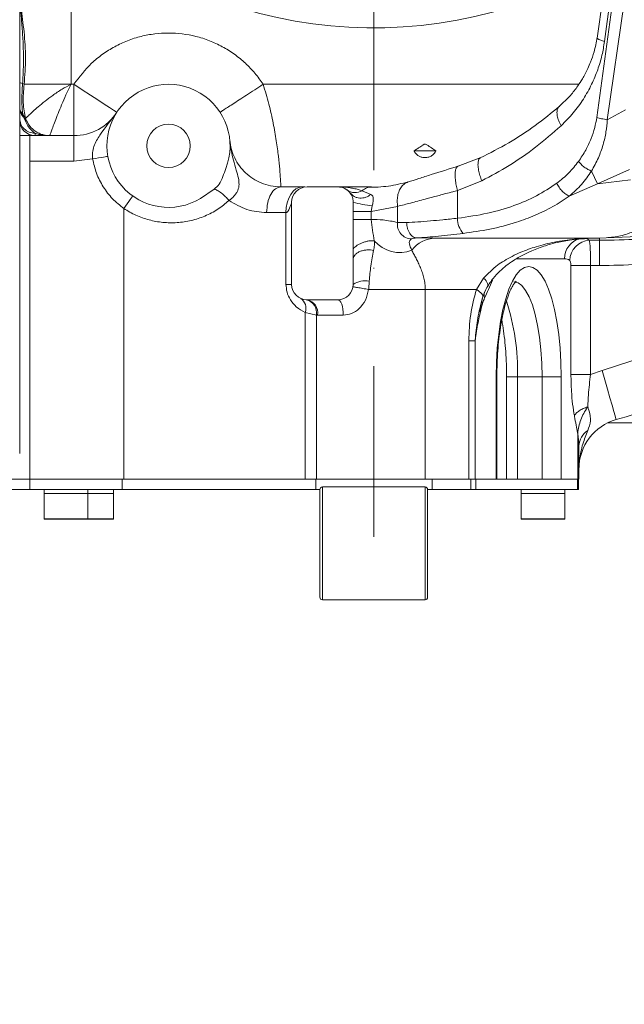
# Model space of a CAD drawing. Header units: millimetres. Extents: x 176 to 9387, y -11044 to -3322.
# Tile 5 of 256: x 3218 to 3336, y -8522 to -8331. Entities that reach past the tile are written whole.
import ezdxf

# ---------------------------------------------------------------- set-up
doc = ezdxf.new("R2010")
doc.units = ezdxf.units.MM
doc.header["$LTSCALE"] = 0.3175
doc.linetypes.add('ACAD_ISO10W100', pattern=[18, 12, -3, 0, -3])
for name, color, linetype, lineweight in [('1轮廓实线层', 7, 'Continuous', 18), ('7标注层', 4, 'Continuous', 13), ('sub', 1, 'Continuous', 18), ('中心线', 4, 'ACAD_ISO10W100', 20)]:
    doc.layers.add(name, color=color, linetype=linetype, lineweight=lineweight)
doc.styles.add('标准汉字', font='gbenor.shx', dxfattribs={"bigfont": 'gbcbig.shx'})
doc.dimstyles.new('M1：15', dxfattribs={"dimscale": 15, "dimtxt": 3.5, "dimasz": 2.5, "dimexe": 2, "dimexo": 0, "dimgap": 0.5, "dimtad": 1, "dimdec": 4, "dimdsep": 46, "dimtxsty": '标准汉字', "dimcen": 5, "dimdle": 5, "dimclrd": 1, "dimclre": 1, "dimclrt": 256, "dimadec": 4, "dimazin": 2, "dimtfac": 1, "dimtdec": 4, "dimtmove": 0, "dimatfit": 3, "dimfxl": 1, "dimtolj": 1, "dimarcsym": 0})

# ---------------------------------------------------------------- blocks, each defined once
blk = doc.blocks.new('*D25')
at = {"layer": '7标注层', "color": 1, "lineweight": -2, "ltscale": 20, "transparency": 16777216}
blk.add_line((2886.15, -8313.78), (2975.18, -8298.08), dxfattribs=at)
blk.add_arc((3286.97, -8243.11), 346.6, 196.2021, 353.7979, dxfattribs=at)
at = {"layer": '7标注层', "color": 1, "lineweight": 30, "ltscale": 20, "transparency": 16777216}
for points in [[(3625.3, -8280.21), (3637.78, -8280.89), (3633.57, -8243.11)], [(2948.05, -8341.23), (2960.22, -8338.4), (2945.63, -8303.29)]]:
    blk.add_solid(points, dxfattribs=at)
at = {"layer": 'Defpoints', "color": 0, "lineweight": 30, "ltscale": 20, "transparency": 16777216}
for p in [(3008.69, -8243.11), (4726.49, -8243.11), (2886.15, -8313.78), (1869.32, -8493.08), (3149.69, -8561.36)]:
    blk.add_point(p, dxfattribs=at)
at = {"layer": '7标注层', "ltscale": 20, "transparency": 16777216, "insert": (3314.24, -8554.77), "char_height": 52.5, "attachment_point": 5, "rotation": 5, "style": '标准汉字'}
blk.add_mtext('\\A1;167%%D', dxfattribs=at)

msp = doc.modelspace()

# ---------------------------------------------------------------- linework, layer by layer
at = {"layer": '1轮廓实线层', "ltscale": 20}
for p, q in [((3217.96951, -8415.10682), (3217.96951, -8306.03534)), ((3227.96948, -8343.10687), (3227.96951, -8317.25234)), ((3331.67805, -8325.70067), (3330.49695, -8334.10576)), ((3333.59399, -8326.70997), (3330.44808, -8349.59206)), ((3331.9545, -8334.7655), (3333.05238, -8326.43162)), ((3332.48722, -8350.00957), (3335.75897, -8327.12749)), ((3218.83544, -8343.10683), (3218.53237, -8342.91798)), ((3228.53042, -8343.10682), (3227.96948, -8343.10687)), ((3228.53042, -8343.10682), (3228.53042, -8350.17788)), ((3326.94778, -8343.1068), (3265.40849, -8343.10665)), ((3336.06678, -8348.07509), (3332.48722, -8350.00957)), ((3219.261, -8350.11899), (3219.12847, -8349.75837)), ((3219.30624, -8350.24207), (3219.1904, -8350.09077)), ((3219.30624, -8350.24207), (3219.261, -8350.11899)), ((3228.53042, -8350.17788), (3228.53042, -8353.10681)), ((3220.96951, -8352.66687), (3220.96951, -8353.10681)), ((3219.96951, -8353.10681), (3217.96951, -8353.10681)), ((3219.96951, -8353.10681), (3219.96951, -8358.10682)), ((3228.53042, -8353.10681), (3219.96951, -8353.10681)), ((3228.53042, -8358.10682), (3228.53042, -8353.10681)), ((3258.91983, -8354.01594), (3259.19349, -8356.04129)), ((3294.79462, -8356.10681), (3299.12174, -8356.10681)), ((3228.53042, -8358.10682), (3219.96951, -8358.10682)), ((3219.96951, -8358.10682), (3219.96951, -8420.10682)), ((3232.1874, -8357.6542), (3228.53042, -8358.10682)), ((3307.84602, -8357.38153), (3303.42231, -8359.05806)), ((3330.57916, -8362.49496), (3329.4028, -8360.02717)), ((3336.79283, -8359.7464), (3330.57916, -8362.49495)), ((3303.30538, -8363.83637), (3308.02512, -8361.92718)), ((3337.01528, -8361.72065), (3330.57916, -8362.49495)), ((3253.219, -8365.35102), (3255.85183, -8363.54546)), ((3273.02665, -8363.10681), (3268.87845, -8363.10681)), ((3273.96951, -8363.10681), (3279.96951, -8363.10681)), ((3279.96951, -8363.10681), (3286.56575, -8363.10681)), ((3284.69862, -8363.86095), (3286.41992, -8364.59179)), ((3303.30541, -8369.22419), (3303.30538, -8363.83637)), ((3330.57916, -8362.49495), (3325.08356, -8364.90007)), ((3282.38214, -8364.32378), (3282.54876, -8364.46857)), ((3282.54876, -8364.46857), (3282.76046, -8364.65253)), ((3238.25883, -8420.10682), (3238.25883, -8367.31845)), ((3270.96951, -8382.10681), (3270.96951, -8366.10682)), ((3286.4978, -8367.92714), (3282.96951, -8367.92714)), ((3282.96951, -8369.43801), (3282.96951, -8367.92714)), ((3286.66649, -8366.78373), (3286.4978, -8367.92714)), ((3291.62655, -8366.90544), (3286.4978, -8367.92714)), ((3286.4978, -8367.92714), (3286.4978, -8369.43801)), ((3291.62657, -8370.02147), (3291.62655, -8366.90544)), ((3266.09481, -8368.10682), (3269.86594, -8368.10682)), ((3269.86594, -8368.10682), (3269.86594, -8382.10681)), ((3282.96951, -8369.43801), (3286.4978, -8369.43801)), ((3293.36254, -8370.05513), (3291.62657, -8370.02147)), ((3295.33158, -8373.05184), (3298.93881, -8373.10681)), ((3328.98068, -8373.5109), (3330.96951, -8373.5109)), ((3332.26742, -8373.00684), (3330.96951, -8373.10681)), ((3330.96951, -8373.5109), (3330.96951, -8373.10681)), ((3330.96951, -8378.40988), (3330.96951, -8373.5109)), ((3332.26865, -8373.05926), (3338.48505, -8372.77647)), ((3282.96951, -8377.24105), (3282.96951, -8375.17239)), ((3282.96951, -8382.10681), (3282.96951, -8377.24105)), ((3282.97109, -8377.00199), (3283.03502, -8376.8621)), ((3324.17079, -8377.10682), (3314.82454, -8377.10682)), ((3325.40562, -8399.66302), (3325.40562, -8378.40988)), ((3329.22765, -8378.40988), (3325.40562, -8378.40988)), ((3330.96951, -8378.40988), (3329.22765, -8378.40988)), ((3329.22765, -8378.40988), (3329.22765, -8399.66302)), ((3308.38824, -8380.88927), (3306.97372, -8383.10682)), ((3269.86594, -8382.10681), (3270.96951, -8382.10681)), ((3297.01262, -8383.10682), (3306.97372, -8383.10682)), ((3297.01262, -8420.10682), (3297.01262, -8383.10682)), ((3279.96951, -8385.10682), (3273.96951, -8385.10682)), ((3307.56328, -8387.44565), (3308.23371, -8384.47479)), ((3308.18567, -8384.65335), (3308.22546, -8384.54379)), ((3275.79938, -8388.09973), (3273.61417, -8387.57181)), ((3273.61417, -8387.57181), (3273.61417, -8420.10682)), ((3275.79942, -8420.10682), (3275.79938, -8388.09973)), ((3276.04226, -8388.10681), (3275.79938, -8388.09973)), ((3305.4979, -8393.10682), (3305.4979, -8420.10682)), ((3306.7399, -8393.10682), (3305.4979, -8393.10682)), ((3306.7399, -8393.10682), (3306.7399, -8420.10682)), ((3341.96951, -8395.45755), (3331.47501, -8398.8735)), ((3310.83807, -8420.10682), (3310.83807, -8400.10682)), ((3310.83807, -8400.10682), (3310.97155, -8400.10682)), ((3310.97155, -8420.10682), (3310.97155, -8400.10682)), ((3312.87787, -8400.10682), (3312.87787, -8420.10682)), ((3314.99295, -8400.10682), (3312.87787, -8400.10682)), ((3314.99295, -8400.10682), (3319.77048, -8400.10682)), ((3314.99295, -8400.10682), (3314.99295, -8420.10682)), ((3323.52191, -8400.10682), (3319.77048, -8400.10682)), ((3319.77048, -8420.10682), (3319.77048, -8400.10682)), ((3323.52191, -8400.10682), (3323.52191, -8420.10682)), ((3331.47501, -8398.8735), (3329.22762, -8399.66302)), ((3341.96951, -8409.10681), (3332.60472, -8409.10681)), ((3326.74704, -8411.22273), (3326.74704, -8420.10682)), ((3326.91704, -8413.03468), (3326.74704, -8411.22273)), ((3326.96951, -8413.59397), (3326.91704, -8413.03468)), ((3326.96951, -8413.59397), (3326.96951, -8420.10682)), ((3219.96951, -8420.10682), (3212.96951, -8420.10682)), ((3219.96951, -8422.10682), (3219.96951, -8420.10682)), ((3237.96951, -8420.10682), (3219.96951, -8420.10682)), ((3237.96951, -8422.10682), (3237.96951, -8420.10682)), ((3275.66182, -8420.10682), (3237.96951, -8420.10682)), ((3275.66182, -8422.10682), (3275.66182, -8420.10682)), ((3298.34576, -8420.10682), (3275.66182, -8420.10682)), ((3275.8631, -8420.10682), (3275.79942, -8420.10682)), ((3275.8631, -8420.10682), (3276.03837, -8420.10682)), ((3276.96951, -8421.60681), (3296.96951, -8421.60681)), ((3276.96951, -8421.60681), (3276.96951, -8443.60681)), ((3296.96951, -8421.60681), (3296.96951, -8443.60681)), ((3298.34576, -8422.10682), (3298.34576, -8420.10682)), ((3305.8855, -8420.10682), (3298.34576, -8420.10682)), ((3305.8855, -8422.10682), (3305.8855, -8420.10682)), ((3305.8855, -8420.10682), (3306.87495, -8420.10682)), ((3306.87495, -8420.10682), (3306.87495, -8422.10682)), ((3326.68116, -8420.10682), (3306.87495, -8420.10682)), ((3326.68116, -8422.10682), (3326.68116, -8420.10682)), ((3326.68116, -8420.10682), (3326.74704, -8420.10682)), ((3326.74704, -8420.10682), (3326.96951, -8420.10682)), ((3326.89963, -8420.10682), (3326.89963, -8422.10682)), ((3219.96951, -8422.10682), (3114.9695, -8422.10682)), ((3237.96951, -8422.10682), (3219.96951, -8422.10682)), ((3222.71951, -8422.10682), (3222.71951, -8422.90682)), ((3222.71951, -8422.90682), (3222.71951, -8427.80681)), ((3226.96951, -8422.90682), (3222.71951, -8422.90682)), ((3224.645, -8422.90682), (3222.71951, -8422.90682)), ((3231.21951, -8422.90682), (3224.645, -8422.90682)), ((3231.21951, -8422.90682), (3226.96951, -8422.90682)), ((3231.21951, -8422.90682), (3231.21951, -8422.10682)), ((3231.21951, -8427.80681), (3231.21951, -8422.90682)), ((3231.96951, -8422.90682), (3231.21951, -8422.90682)), ((3236.21951, -8422.90682), (3231.21951, -8422.90682)), ((3236.21951, -8422.90682), (3231.96951, -8422.90682)), ((3236.21951, -8422.90682), (3236.21951, -8422.10682)), ((3236.21951, -8427.80681), (3236.21951, -8422.90682)), ((3275.66182, -8422.10682), (3237.96951, -8422.10682)), ((3276.46951, -8422.10682), (3275.66182, -8422.10682)), ((3276.46951, -8422.10682), (3276.46951, -8443.10682)), ((3297.46951, -8422.10682), (3297.46951, -8443.10682)), ((3298.34576, -8422.10682), (3297.46951, -8422.10682)), ((3305.8855, -8422.10682), (3298.34576, -8422.10682)), ((3306.87495, -8422.10682), (3305.8855, -8422.10682)), ((3326.68116, -8422.10682), (3306.87495, -8422.10682)), ((3315.71951, -8422.10682), (3315.71951, -8422.90682)), ((3315.71951, -8422.90682), (3315.71951, -8427.80681)), ((3319.96951, -8422.90682), (3315.71951, -8422.90682)), ((3317.645, -8422.90682), (3315.71951, -8422.90682)), ((3324.21951, -8422.90682), (3317.645, -8422.90682)), ((3324.21951, -8422.90682), (3319.96951, -8422.90682)), ((3324.21951, -8422.90682), (3324.21951, -8422.10682)), ((3324.21951, -8427.80681), (3324.21951, -8422.90682)), ((3326.89963, -8422.10682), (3326.68116, -8422.10682)), ((3222.71951, -8427.80681), (3231.21951, -8427.80681)), ((3231.11951, -8427.90681), (3222.81951, -8427.90681)), ((3236.11951, -8427.90681), (3231.11951, -8427.90681)), ((3231.21951, -8427.80681), (3236.21951, -8427.80681)), ((3315.71951, -8427.80681), (3324.21951, -8427.80681)), ((3324.11951, -8427.90681), (3315.81951, -8427.90681)), ((3276.96951, -8443.60681), (3296.96951, -8443.60681))]:
    msp.add_line(p, q, dxfattribs=at)
at = {"layer": '1轮廓实线层', "lineweight": 0, "ltscale": 20}
for points in [[(3228.53042, -8343.10682), (3230.16555, -8344.17095), (3231.73785, -8345.19418), (3233.18688, -8346.1372), (3234.45697, -8346.96376), (3235.4993, -8347.6421), (3236.27383, -8348.14616), (3236.75078, -8348.45655), (3236.91183, -8348.56136)], [(3232.1874, -8357.6542), (3232.76417, -8357.55481), (3233.31877, -8357.45924), (3233.8299, -8357.37115), (3234.27791, -8357.29395), (3234.64557, -8357.23059), (3234.91878, -8357.1835), (3235.08702, -8357.15451), (3235.14382, -8357.14472)], [(3269.86594, -8368.10682), (3269.92667, -8367.13136), (3270.10653, -8366.19339), (3270.39861, -8365.32896), (3270.79169, -8364.57128), (3271.27065, -8363.94947), (3271.81709, -8363.48742), (3272.41002, -8363.20289), (3273.02665, -8363.10681)], [(3240.00097, -8364.87612), (3239.96749, -8364.92306), (3239.86836, -8365.06204), (3239.70736, -8365.28773), (3239.49071, -8365.59147), (3239.22671, -8365.96157), (3238.92552, -8366.38382), (3238.59871, -8366.84197), (3238.25883, -8367.31845)], [(3282.96951, -8367.92714), (3282.96951, -8367.42529), (3282.96952, -8366.92343), (3282.96951, -8366.51513), (3282.96951, -8366.10682)], [(3282.96951, -8375.17239), (3282.96951, -8373.6724), (3282.96951, -8372.17242), (3282.96952, -8370.80521), (3282.96951, -8369.43801)], [(3310.83807, -8400.10682), (3310.89233, -8397.3005), (3311.05417, -8394.54221), (3311.32082, -8391.87911), (3311.68773, -8389.35681), (3312.14861, -8387.01845), (3312.69558, -8384.90402), (3313.31927, -8383.04971), (3314.00903, -8381.48727), (3314.75304, -8380.24341), (3315.53858, -8379.33941), (3316.3522, -8378.79075), (3317.17999, -8378.60681), (3318.00778, -8378.79075), (3318.8214, -8379.33941), (3319.60694, -8380.24341), (3320.35095, -8381.48727), (3321.04071, -8383.04971), (3321.66441, -8384.90402), (3322.21137, -8387.01845), (3322.67226, -8389.35681), (3323.03916, -8391.87911), (3323.30582, -8394.54221), (3323.46766, -8397.3005), (3323.52191, -8400.10682)], [(3309.11091, -8382.5901), (3309.12911, -8382.55872), (3309.19492, -8382.37225), (3309.20247, -8382.16372), (3309.15166, -8381.93575), (3309.04313, -8381.69119), (3308.87823, -8381.43309), (3308.65902, -8381.16466), (3308.38824, -8380.88927)], [(3308.22546, -8384.54379), (3308.23162, -8384.50407), (3308.2191, -8384.33776), (3308.14827, -8384.15642), (3308.01999, -8383.96229), (3307.83582, -8383.75771), (3307.59802, -8383.54521), (3307.30948, -8383.32735), (3306.97372, -8383.10682)], [(3319.77048, -8400.10682), (3319.71493, -8397.47399), (3319.54943, -8394.89477), (3319.27734, -8392.42164), (3318.9042, -8390.10497), (3318.4376, -8387.99189), (3317.88705, -8386.12545), (3317.26375, -8384.54363), (3316.5804, -8383.27863), (3315.85089, -8382.3562), (3315.09009, -8381.79511), (3314.31347, -8381.60682), (3314.30369, -8381.60685)], [(3279.96951, -8385.10682), (3280.17879, -8385.16446), (3280.38003, -8385.33518), (3280.5655, -8385.6124), (3280.72806, -8385.9855), (3280.86147, -8386.44012), (3280.9606, -8386.95877), (3281.02165, -8387.52155), (3281.04226, -8388.10683)], [(3331.47501, -8398.8735), (3332.01097, -8400.74934), (3332.52633, -8402.55308), (3333.0013, -8404.21544), (3333.41761, -8405.67249), (3333.75926, -8406.86827), (3334.01314, -8407.75681), (3334.16947, -8408.30398), (3334.22226, -8408.48872)]]:
    msp.add_lwpolyline(points, dxfattribs=at)
at = {"layer": '1轮廓实线层', "ltscale": 20}
msp.add_circle((3246.96951, -8355.10682), 4.25, dxfattribs=at)
at = {"layer": '1轮廓实线层', "lineweight": 0, "ltscale": 20}
for centre, radius, start, end in [((3286.96951, -8243.10682), 89, 227.7765179, 301.4408881), ((3246.96951, -8355.10682), 12, 338.3642922, 301.3853341), ((3228.53042, -8343.10682), 10, 270, 326.9442688), ((3220.96951, -8350.10682), 3, 180, 270), ((3261.05901, -8355.10007), 2.08951, 180.1849841, 206.7725554), ((3273.96951, -8366.10682), 3, 90, 180), ((3279.96951, -8366.10682), 3, 36.4660012, 90), ((3283.3537, -8361.50839), 2.70986, 234.3397945, 299.7558535), ((3288.53447, -8346.1475), 20.72059, 254.4207257, 264.8277188), ((3307.58843, -8369.29038), 4.28353, 179.114606, 222.2024867), ((3294.38036, -8370.45806), 2.78819, 170.9911921, 269.398731), ((3292.01901, -8369.46843), 6.43115, 219.8904558, 291.6833011), ((3299.15793, -8379.11713), 6.01431, 92.0879961, 142.3638301), ((3328.14816, -8377.05412), 3.97772, 105.6274243, 180.7590982), ((3329.3137, -8377.65889), 4.16134, 94.5901387, 176.8480711), ((3330.96951, -8243.10682), 130.40408, 270, 273.3624255), ((3285.32404, -8385.71431), 4.30788, 79.6389502, 123.1315481), ((3273.96951, -8382.10682), 3, 180, 270), ((3279.96951, -8382.10682), 3, 270, 0), ((3271.44397, -8386.76419), 2.31561, 339.5875497, 56.2282876), ((3273.19154, -8387.66961), 2.64307, 350.6342468, 76.160261), ((3273.40218, -8387.71484), 2.66901, 351.5549704, 77.7275647), ((3309.94786, -8385.30061), 1.88112, 166.0993593, 198.277497), ((3270.85983, -8399.0444), 44.14591, 358.6209741, 18.0523254), ((3286.96951, -8243.10682), 172, 285.945643, 288.6488613), ((3336.96951, -8418.10396), 10, 105.945643, 180), ((3330.61292, -8413.72695), 3.64584, 121.9094999, 177.9095697), ((3276.96951, -8422.10682), 0.5, 90, 180), ((3296.96951, -8422.10682), 0.5, 0, 90), ((3222.81951, -8427.80682), 0.1, 180, 270), ((3231.11951, -8427.80682), 0.1, 270, 0), ((3236.11951, -8427.80682), 0.1, 270, 0), ((3315.81951, -8427.80682), 0.1, 180, 270), ((3324.11951, -8427.80682), 0.1, 270, 0), ((3276.96951, -8443.10682), 0.5, 180, 270), ((3296.96951, -8443.10682), 0.5, 270, 0)]:
    msp.add_arc(centre, radius, start, end, dxfattribs=at)
at = {"layer": '1轮廓实线层', "ltscale": 20}
for centre, major_axis, ratio, start_param, end_param in [((3327.99281, -8393.10682), (0, 20), 0.246967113, 6.081827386, 6.283185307), ((3328.91894, -8378.40988), (0, 5), 0.061741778, 4.71238898, 6.081827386), ((3324.17079, -8393.10682), (0, 16), 0.308708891, 6.081827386, 6.283185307), ((3325.09691, -8378.40988), (0, 1), 0.308708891, 4.71238898, 6.081827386)]:
    msp.add_ellipse(centre, major_axis=major_axis, ratio=ratio, start_param=start_param, end_param=end_param, dxfattribs=at)
for points, knots in [([(3217.96951, -8324.69021), (3217.96951, -8324.69822), (3217.96955, -8324.90792), (3217.98205, -8325.90619), (3218.09143, -8327.81179), (3218.3256, -8330.55527), (3218.56382, -8333.51715), (3218.71093, -8336.63105), (3218.71045, -8339.80104), (3218.5921, -8341.87243), (3218.53237, -8342.91799)], [0, 0, 0, 0, 0.027492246, 0.719739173, 3.444010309, 6.21399859, 9.197186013, 12.230519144, 15.21608798, 18.259089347, 18.259089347, 18.259089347, 18.259089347]), ([(3218.83544, -8343.10683), (3218.96253, -8341.40768), (3219.21683, -8338.00796), (3218.88545, -8332.87987), (3218.22866, -8328.56401), (3218.08211, -8326.29157), (3218.02423, -8325.39396)], [0, 0, 0, 0, 4.89553919, 9.795191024, 14.634537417, 17.794090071, 17.794090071, 17.794090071, 17.794090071]), ([(3265.40849, -8343.10665), (3264.89299, -8342.37208), (3263.86205, -8340.90302), (3261.96801, -8338.94075), (3259.8437, -8337.19214), (3257.48502, -8335.71709), (3254.96177, -8334.54592), (3251.48648, -8333.44282), (3247.86115, -8332.9972), (3244.27942, -8333.21564), (3241.60113, -8333.71393), (3238.97723, -8334.54607), (3236.45277, -8335.71601), (3234.10071, -8337.19602), (3231.25184, -8339.48922), (3229.61167, -8341.66951), (3228.53042, -8343.10682)], [0, 0, 0, 0, 2.698742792, 5.397206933, 8.181391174, 10.966091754, 13.750278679, 16.534980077, 21.922027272, 24.620368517, 27.319234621, 30.103420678, 32.888121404, 35.672307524, 38.457007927, 43.844057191, 43.844057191, 43.844057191, 43.844057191]), ([(3330.51776, -8333.95895), (3330.34239, -8334.91535), (3330.03663, -8336.58286), (3329.34335, -8338.56372), (3328.74143, -8339.9757), (3328.19691, -8341.06876), (3327.55099, -8342.21557), (3326.621, -8343.64305), (3325.18305, -8345.49217), (3323.89137, -8346.69945), (3323.15654, -8347.38628)], [0, 0, 0, 0, 2.662576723, 4.642239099, 5.98137203, 7.158209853, 8.284476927, 9.96843914, 12.421469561, 15.658640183, 15.658640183, 15.658640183, 15.658640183]), ([(3323.49111, -8351.16931), (3324.30193, -8350.3623), (3325.89105, -8348.78065), (3327.85674, -8346.05469), (3329.44369, -8343.22534), (3330.63516, -8340.35299), (3331.49034, -8337.55196), (3331.80461, -8335.66528), (3331.9545, -8334.7655)], [0, 0, 0, 0, 3.611270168, 7.07760622, 10.393247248, 13.446205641, 16.274970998, 18.854042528, 18.854042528, 18.854042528, 18.854042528]), ([(3330.53227, -8334.05947), (3330.5482, -8334.12484), (3330.5808, -8334.2586), (3331.11373, -8334.50966), (3331.6868, -8334.68404), (3331.9545, -8334.7655)], [0, 0, 0, 0, 0.564465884, 1.15511717, 1.672885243, 1.672885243, 1.672885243, 1.672885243]), ([(3218.53237, -8342.91798), (3218.36993, -8342.88889), (3218.04506, -8342.83071), (3217.9947, -8342.76298), (3217.96951, -8342.72912)], [0, 0, 0, 0, 0.3108277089, 0.6216535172, 0.6216535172, 0.6216535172, 0.6216535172]), ([(3218.53237, -8342.91798), (3218.49347, -8343.51296), (3218.40041, -8344.93645), (3218.38425, -8347.01933), (3218.50152, -8348.41307), (3218.62135, -8349.04818), (3218.63726, -8349.13251)], [0, 0, 0, 0, 1.558087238, 3.727735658, 5.903387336, 6.236519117, 6.236519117, 6.236519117, 6.236519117]), ([(3219.12845, -8349.75837), (3218.92616, -8348.76759), (3218.51758, -8346.76642), (3218.7288, -8344.33464), (3218.83544, -8343.10683)], [0, 0, 0, 0, 3.330567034, 6.727046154, 6.727046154, 6.727046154, 6.727046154]), ([(3227.96948, -8343.10687), (3227.00912, -8343.10687), (3225.08839, -8343.10686), (3222.45787, -8343.10684), (3220.22732, -8343.10684), (3219.2994, -8343.10683), (3218.83544, -8343.10683)], [0, 0, 0, 0, 2.283507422, 4.567016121, 6.850527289, 9.134043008, 9.134043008, 9.134043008, 9.134043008]), ([(3219.12845, -8349.75837), (3219.18391, -8349.70359), (3219.2947, -8349.59413), (3219.79797, -8349.10433), (3220.54655, -8348.40106), (3221.58355, -8347.47429), (3222.86758, -8346.40469), (3224.42725, -8345.23042), (3226.13032, -8344.08654), (3227.38048, -8343.42062), (3227.96948, -8343.10687)], [0, 0, 0, 0, 1.276332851, 2.549830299, 3.90798003, 5.255729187, 6.723081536, 8.160042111, 9.721566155, 11.112702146, 11.112702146, 11.112702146, 11.112702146]), ([(3223.82737, -8353.10681), (3223.8398, -8353.07168), (3223.86475, -8353.00114), (3224.06578, -8352.43584), (3224.38762, -8351.54888), (3224.84134, -8350.33272), (3225.42479, -8348.83032), (3226.14037, -8347.08273), (3226.98351, -8345.13633), (3227.63645, -8343.79237), (3227.96948, -8343.10687)], [0, 0, 0, 0, 1.258924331, 2.527522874, 3.815956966, 5.133168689, 6.475751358, 7.870378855, 9.321035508, 10.831249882, 10.831249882, 10.831249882, 10.831249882]), ([(3265.40849, -8343.10665), (3264.85994, -8343.46366), (3263.76284, -8344.17768), (3262.18045, -8345.20751), (3260.722, -8346.15671), (3259.44409, -8346.98838), (3258.39372, -8347.67198), (3257.61914, -8348.17609), (3257.12077, -8348.50045), (3257.05839, -8348.54105), (3257.0272, -8348.56136)], [0, 0, 0, 0, 1.249997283, 2.49999745, 3.74999737, 5.000000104, 6.249996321, 7.500001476, 8.749995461, 9.999995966, 9.999995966, 9.999995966, 9.999995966]), ([(3265.40849, -8343.10665), (3265.79889, -8344.3906), (3266.5754, -8346.94436), (3267.40965, -8350.69531), (3268.02042, -8354.16546), (3268.42393, -8357.22979), (3268.67101, -8359.76645), (3268.78775, -8361.42086), (3268.84511, -8362.4138), (3268.87356, -8362.99051), (3268.87675, -8363.06699), (3268.87841, -8363.10681)], [0, 0, 0, 0, 2.581019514, 5.13363015, 7.65505225, 10.1772836, 12.710505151, 15.254898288, 16.810076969, 18.512981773, 20.363668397, 20.363668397, 20.363668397, 20.363668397]), ([(3218.63729, -8349.13253), (3218.44498, -8348.88674), (3218.06036, -8348.39515), (3217.9998, -8347.80495), (3217.96951, -8347.50985)], [0, 0, 0, 0, 0.913100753, 1.826205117, 1.826205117, 1.826205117, 1.826205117]), ([(3218.78154, -8349.62287), (3218.66005, -8349.48917), (3218.41708, -8349.22176), (3218.16555, -8348.74959), (3218.0001, -8348.24591), (3217.97971, -8347.89697), (3217.96951, -8347.7225)], [0, 0, 0, 0, 0.532856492, 1.065702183, 1.598555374, 2.131404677, 2.131404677, 2.131404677, 2.131404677]), ([(3232.1874, -8357.6542), (3232.16291, -8357.23883), (3232.11297, -8356.39188), (3232.51466, -8354.72538), (3234.153, -8352.10565), (3235.78038, -8350.01493), (3236.91183, -8348.56136)], [0, 0, 0, 0, 1.117370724, 2.27837012, 4.802169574, 10.560040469, 10.560040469, 10.560040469, 10.560040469]), ([(3323.15366, -8347.38877), (3321.60813, -8348.66075), (3318.52267, -8351.20011), (3313.3795, -8354.60231), (3309.60261, -8356.49609), (3307.71796, -8357.44107)], [0, 0, 0, 0, 6.189066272, 12.355735, 18.497688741, 18.497688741, 18.497688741, 18.497688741]), ([(3323.16819, -8347.40863), (3323.05831, -8347.51394), (3322.80289, -8347.75875), (3322.65348, -8348.40018), (3322.7089, -8349.24291), (3322.9838, -8350.19147), (3323.32499, -8350.84913), (3323.4911, -8351.16932)], [0, 0, 0, 0, 0.66052883, 1.535531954, 2.417951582, 3.28021196, 4.098337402, 4.098337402, 4.098337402, 4.098337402]), ([(3220.96951, -8352.66687), (3220.5764, -8352.6231), (3219.79017, -8352.53556), (3218.79854, -8351.86215), (3218.1048, -8350.8996), (3218.01461, -8350.13644), (3217.96951, -8349.75486)], [0, 0, 0, 0, 1.181128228, 2.362256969, 3.543384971, 4.724506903, 4.724506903, 4.724506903, 4.724506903]), ([(3218.63727, -8349.13251), (3218.67184, -8349.16082), (3218.88934, -8349.33893), (3219.01922, -8349.56676), (3219.12845, -8349.75837)], [0, 0, 0, 0, 0.1285408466, 0.8086134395, 0.8086134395, 0.8086134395, 0.8086134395]), ([(3218.63728, -8349.1325), (3218.65808, -8349.21928), (3218.69919, -8349.39076), (3218.75431, -8349.54612), (3218.78153, -8349.62286)], [0, 0, 0, 0, 0.2590478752, 0.5118492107, 0.5118492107, 0.5118492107, 0.5118492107]), ([(3218.78153, -8349.62286), (3219.03024, -8350.18094), (3219.64288, -8351.55568), (3220.4751, -8352.25278), (3220.96947, -8352.66689)], [0, 0, 0, 0, 1.561539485, 3.846565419, 3.846565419, 3.846565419, 3.846565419]), ([(3219.1904, -8350.09077), (3219.10879, -8349.95978), (3218.99961, -8349.78454), (3218.82549, -8349.65545), (3218.78153, -8349.62286)], [0, 0, 0, 0, 0.4726338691, 0.632278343, 0.632278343, 0.632278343, 0.632278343]), ([(3223.82737, -8353.10681), (3223.52808, -8353.09169), (3223.01508, -8353.06577), (3222.26522, -8352.8727), (3221.60689, -8352.60843), (3220.80771, -8352.1309), (3219.988, -8351.43183), (3219.51692, -8350.60974), (3219.30624, -8350.24207)], [0, 0, 0, 0, 0.997076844, 1.709061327, 2.542543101, 3.272888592, 4.60156673, 5.676598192, 5.676598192, 5.676598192, 5.676598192]), ([(3330.44808, -8349.59206), (3330.32766, -8350.25261), (3330.06955, -8351.66851), (3329.34097, -8353.79515), (3328.30806, -8356.03656), (3327.37105, -8357.42668), (3326.87849, -8358.15742)], [0, 0, 0, 0, 1.931491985, 4.140151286, 6.62760494, 9.384295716, 9.384295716, 9.384295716, 9.384295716]), ([(3332.48722, -8350.00957), (3332.42022, -8350.8015), (3332.27851, -8352.47631), (3331.68626, -8354.97374), (3330.7707, -8357.57733), (3329.87571, -8359.1802), (3329.4028, -8360.02716)], [0, 0, 0, 0, 2.25755992, 4.774369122, 7.525485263, 10.607978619, 10.607978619, 10.607978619, 10.607978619]), ([(3332.48722, -8350.00957), (3332.29679, -8349.97977), (3331.91567, -8349.92012), (3331.36937, -8349.81494), (3330.86721, -8349.70459), (3330.58618, -8349.62913), (3330.44808, -8349.59206)], [0, 0, 0, 0, 0.529081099, 1.05887454, 1.57974048, 2.082958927, 2.082958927, 2.082958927, 2.082958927]), ([(3220.96952, -8352.66687), (3221.15798, -8352.72304), (3221.54591, -8352.83865), (3222.14132, -8352.96363), (3222.68668, -8353.0433), (3223.24921, -8353.09567), (3223.60814, -8353.10259), (3223.82737, -8353.10681)], [0, 0, 0, 0, 0.586402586, 1.207049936, 1.82273598, 2.243622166, 2.904213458, 2.904213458, 2.904213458, 2.904213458]), ([(3308.02512, -8361.92718), (3309.82545, -8360.96377), (3313.52247, -8358.98537), (3318.69905, -8355.3668), (3321.86513, -8352.59355), (3323.49111, -8351.16931)], [0, 0, 0, 0, 5.976864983, 12.273567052, 18.921385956, 18.921385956, 18.921385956, 18.921385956]), ([(3268.87845, -8363.10681), (3268.20795, -8363.07), (3266.95213, -8363.00106), (3265.08265, -8362.41917), (3263.41995, -8361.55301), (3261.98819, -8360.42902), (3260.77761, -8359.06264), (3259.85003, -8357.52295), (3259.18192, -8355.82071), (3259.00774, -8354.62132), (3258.91982, -8354.01594)], [0, 0, 0, 0, 2.469887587, 4.626053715, 6.508257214, 8.329161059, 9.979413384, 11.644441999, 13.235781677, 14.857577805, 14.857577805, 14.857577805, 14.857577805]), ([(3259.19349, -8356.04129), (3259.32397, -8356.66322), (3259.59899, -8357.97412), (3260.15517, -8359.73692), (3260.6051, -8361.26174), (3260.77019, -8362.55456), (3260.60346, -8363.57827), (3260.19378, -8364.35415), (3259.79116, -8364.87436), (3259.30339, -8365.35976), (3258.95244, -8365.61724), (3258.76443, -8365.75517)], [0, 0, 0, 0, 1.934415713, 4.077356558, 5.903315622, 7.205003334, 8.374229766, 8.908724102, 9.490365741, 10.026700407, 10.645500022, 10.645500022, 10.645500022, 10.645500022]), ([(3294.8349, -8356.10681), (3295.02698, -8355.97304), (3295.39585, -8355.71615), (3295.89331, -8355.37739), (3296.27924, -8355.11992), (3296.53972, -8354.94908), (3296.73549, -8354.83132), (3296.87361, -8354.75246), (3296.99557, -8354.74349), (3297.13931, -8354.78529), (3297.55536, -8355.05201), (3298.23503, -8355.5017), (3298.81716, -8355.90702), (3299.10412, -8356.10681)], [0, 0, 0, 0, 0.718605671, 1.380007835, 1.820604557, 2.113139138, 2.306946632, 2.502127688, 2.56277543, 2.637625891, 2.916340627, 4.017770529, 5.088538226, 5.088538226, 5.088538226, 5.088538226]), ([(3299.10412, -8356.10681), (3298.91304, -8356.39491), (3298.61178, -8356.84909), (3297.87478, -8357.2568), (3297.18948, -8357.41262), (3296.51614, -8357.37486), (3295.9264, -8357.18995), (3295.33577, -8356.82285), (3295.00547, -8356.42283), (3294.85379, -8356.14182), (3294.8349, -8356.10681)], [0, 0, 0, 0, 1.151516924, 1.815398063, 2.483761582, 3.063456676, 3.611136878, 4.212373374, 5.165817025, 5.301506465, 5.301506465, 5.301506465, 5.301506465]), ([(3238.25883, -8367.31845), (3237.50307, -8366.71334), (3235.97693, -8365.49139), (3234.1964, -8363.13135), (3232.84301, -8360.50295), (3232.40454, -8358.5977), (3232.1874, -8357.6542)], [0, 0, 0, 0, 2.911633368, 5.879588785, 8.847547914, 11.759177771, 11.759177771, 11.759177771, 11.759177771]), ([(3308.02512, -8361.92718), (3307.89751, -8361.58315), (3307.62923, -8360.85986), (3307.37087, -8359.78976), (3307.25575, -8358.78248), (3307.34424, -8357.98834), (3307.54845, -8357.52094), (3307.7711, -8357.45367), (3307.83822, -8357.43339)], [0, 0, 0, 0, 0.775771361, 1.630954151, 2.548701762, 3.501247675, 4.453785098, 4.864886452, 4.864886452, 4.864886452, 4.864886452]), ([(3326.87849, -8358.15742), (3326.26719, -8358.93152), (3325.00408, -8360.53099), (3323.44739, -8361.75886), (3322.64409, -8362.39247)], [0, 0, 0, 0, 2.918450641, 6.030217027, 6.030217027, 6.030217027, 6.030217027]), ([(3329.4028, -8360.02717), (3329.17319, -8359.92627), (3328.7083, -8359.72199), (3328.00578, -8359.25574), (3327.36576, -8358.72193), (3327.03806, -8358.34229), (3326.87849, -8358.15743)], [0, 0, 0, 0, 0.79669181, 1.613074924, 2.417483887, 3.180888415, 3.180888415, 3.180888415, 3.180888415]), ([(3255.85183, -8363.54546), (3256.21173, -8363.24162), (3256.9977, -8362.57808), (3257.58936, -8361.08481), (3257.94575, -8360.04937), (3258.12407, -8359.53126)], [0, 0, 0, 0, 1.409338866, 3.077850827, 4.748816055, 4.748816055, 4.748816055, 4.748816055]), ([(3303.51845, -8359.02892), (3301.69541, -8359.59954), (3298.97305, -8360.45167), (3295.738, -8361.50145), (3294.29411, -8361.94367), (3293.57563, -8362.16371)], [0, 0, 0, 0, 5.260310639, 7.855320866, 10.425488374, 10.425488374, 10.425488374, 10.425488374]), ([(3303.30538, -8363.83637), (3303.21612, -8363.48183), (3303.02884, -8362.73794), (3302.86321, -8361.63689), (3302.81, -8360.60037), (3302.90622, -8359.764), (3303.12204, -8359.2139), (3303.35293, -8359.11514), (3303.45661, -8359.0708)], [0, 0, 0, 0, 0.758308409, 1.591024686, 2.481927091, 3.405079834, 4.328222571, 5.0807396, 5.0807396, 5.0807396, 5.0807396]), ([(3329.4028, -8360.02717), (3328.79311, -8360.92264), (3327.53592, -8362.76911), (3325.91724, -8364.17566), (3325.08356, -8364.90008)], [0, 0, 0, 0, 3.184296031, 6.566009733, 6.566009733, 6.566009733, 6.566009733]), ([(3293.72783, -8362.11603), (3292.43731, -8362.44201), (3289.84249, -8363.09747), (3287.17381, -8363.16677), (3285.83238, -8363.2016)], [0, 0, 0, 0, 3.988138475, 8.01884267, 8.01884267, 8.01884267, 8.01884267]), ([(3293.6284, -8362.14958), (3293.4009, -8362.25167), (3292.93229, -8362.46197), (3292.34902, -8363.06735), (3291.89383, -8363.87024), (3291.61872, -8364.83027), (3291.51612, -8365.86008), (3291.59045, -8366.56376), (3291.62655, -8366.90544)], [0, 0, 0, 0, 0.902605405, 1.859172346, 2.832964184, 3.798368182, 4.73104659, 5.611342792, 5.611342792, 5.611342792, 5.611342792]), ([(3255.85183, -8363.54546), (3256.0489, -8363.60554), (3256.45128, -8363.72823), (3257.26221, -8364.27208), (3258.08255, -8364.98013), (3258.54435, -8365.50502), (3258.76443, -8365.75517)], [0, 0, 0, 0, 0.935666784, 1.910411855, 2.857102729, 3.71905939, 3.71905939, 3.71905939, 3.71905939]), ([(3268.87845, -8363.10681), (3268.51369, -8363.18197), (3267.78418, -8363.33229), (3266.86406, -8364.48854), (3266.22035, -8366.14126), (3266.13666, -8367.45163), (3266.09481, -8368.10682)], [0, 0, 0, 0, 1.584543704, 3.169079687, 4.753612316, 6.338154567, 6.338154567, 6.338154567, 6.338154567]), ([(3273.56523, -8363.10681), (3273.51157, -8363.10681), (3273.36768, -8363.10681), (3273.15808, -8363.10681), (3273.02665, -8363.10681)], [0, 0, 0, 0, 0.2008518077, 0.5385847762, 0.5385847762, 0.5385847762, 0.5385847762]), ([(3280.55669, -8363.12804), (3280.75353, -8363.13298), (3281.28398, -8363.14631), (3282.12868, -8363.24296), (3283.06317, -8363.40054), (3283.91517, -8363.60153), (3284.44879, -8363.77823), (3284.69862, -8363.86095)], [0, 0, 0, 0, 0.597356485, 1.609830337, 2.569258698, 3.450388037, 4.226083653, 4.226083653, 4.226083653, 4.226083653]), ([(3284.69862, -8363.86095), (3284.99114, -8363.64284), (3285.57619, -8363.20663), (3286.2359, -8363.14008), (3286.56575, -8363.10681)], [0, 0, 0, 0, 1.044620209, 2.089240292, 2.089240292, 2.089240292, 2.089240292]), ([(3291.62655, -8366.90544), (3292.45631, -8366.69374), (3294.13258, -8366.26607), (3296.30018, -8365.68288), (3297.91742, -8365.24891), (3298.93795, -8364.97581), (3299.98672, -8364.69716), (3301.14317, -8364.39257), (3302.2277, -8364.11066), (3302.99541, -8363.91527), (3303.30538, -8363.83637)], [0, 0, 0, 0, 2.948430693, 5.95632639, 6.870362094, 7.887429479, 9.007560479, 9.943055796, 11.214521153, 12.075544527, 12.075544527, 12.075544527, 12.075544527]), ([(3322.64409, -8362.39247), (3321.36049, -8363.24462), (3318.7579, -8364.9724), (3314.21717, -8366.8924), (3309.07582, -8368.38221), (3305.27998, -8368.93608), (3303.30541, -8369.22419)], [0, 0, 0, 0, 4.798700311, 9.72967561, 15.03119612, 20.77893516, 20.77893516, 20.77893516, 20.77893516]), ([(3325.08356, -8364.90007), (3324.86348, -8364.80044), (3324.41336, -8364.59665), (3323.7127, -8363.98237), (3323.08248, -8363.22146), (3322.78712, -8362.66294), (3322.64409, -8362.39247)], [0, 0, 0, 0, 0.886855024, 1.813904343, 2.731614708, 3.593266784, 3.593266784, 3.593266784, 3.593266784]), ([(3238.25883, -8367.31845), (3239.03088, -8367.78312), (3240.58303, -8368.71728), (3243.17434, -8369.60996), (3245.88387, -8370.10388), (3248.66541, -8370.14424), (3251.44137, -8369.73027), (3254.11881, -8368.84793), (3256.62366, -8367.55381), (3258.05384, -8366.3522), (3258.76443, -8365.75517)], [0, 0, 0, 0, 2.642285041, 5.312111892, 8.015398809, 10.767723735, 13.582288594, 16.457200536, 19.362070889, 22.230651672, 22.230651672, 22.230651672, 22.230651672]), ([(3258.76443, -8365.75517), (3259.90839, -8366.4271), (3262.28446, -8367.82275), (3264.79366, -8368.00981), (3266.09481, -8368.10682)], [0, 0, 0, 0, 3.805012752, 7.903264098, 7.903264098, 7.903264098, 7.903264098]), ([(3282.96951, -8366.10682), (3282.95034, -8365.85033), (3282.91874, -8365.42748), (3282.70423, -8364.82257), (3282.49802, -8364.50323), (3282.38214, -8364.32378)], [0, 0, 0, 0, 0.772706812, 1.273845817, 1.916799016, 1.916799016, 1.916799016, 1.916799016]), ([(3282.76046, -8364.65253), (3282.87906, -8364.77177), (3283.12567, -8365.01972), (3283.65337, -8365.20844), (3284.22457, -8365.3145), (3284.82567, -8365.28933), (3285.59395, -8365.11902), (3286.09472, -8364.79937), (3286.41992, -8364.59179)], [0, 0, 0, 0, 0.54685785, 1.137182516, 1.740555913, 2.343925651, 2.934246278, 4.027733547, 4.027733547, 4.027733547, 4.027733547]), ([(3286.41992, -8364.59179), (3286.5495, -8364.6839), (3286.79247, -8364.85664), (3286.91433, -8365.35678), (3286.85732, -8366.02178), (3286.73453, -8366.51204), (3286.66649, -8366.78373)], [0, 0, 0, 0, 0.693236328, 1.299941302, 1.80141962, 2.424783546, 2.424783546, 2.424783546, 2.424783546]), ([(3325.08356, -8364.90007), (3324.02978, -8365.60531), (3321.92163, -8367.01618), (3318.45697, -8368.68986), (3314.37643, -8370.20535), (3309.71402, -8371.41443), (3306.14684, -8371.92165), (3304.4153, -8372.16786)], [0, 0, 0, 0, 3.950587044, 7.903420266, 11.833859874, 17.154771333, 22.17395725, 22.17395725, 22.17395725, 22.17395725]), ([(3269.86594, -8368.10682), (3269.90656, -8368.10159), (3269.99258, -8368.09053), (3270.15141, -8367.98005), (3270.39338, -8367.65257), (3270.64183, -8367.07582), (3270.84673, -8366.51219), (3270.93877, -8366.21755), (3270.96601, -8366.12046), (3270.96838, -8366.11123), (3270.96951, -8366.10682)], [0, 0, 0, 0, 0.11080195, 0.234668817, 0.507931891, 1.131196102, 1.77364282, 2.109827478, 2.250955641, 2.379650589, 2.379650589, 2.379650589, 2.379650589]), ([(3286.4978, -8369.43801), (3286.56777, -8370.14672), (3286.71468, -8371.63474), (3286.95743, -8372.91984), (3287.08457, -8373.59287)], [0, 0, 0, 0, 2.000444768, 4.200171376, 4.200171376, 4.200171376, 4.200171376]), ([(3291.62657, -8370.02147), (3290.68121, -8369.83781), (3288.97895, -8369.50711), (3287.26147, -8369.45928), (3286.4978, -8369.43801)], [0, 0, 0, 0, 2.876325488, 5.1792335, 5.1792335, 5.1792335, 5.1792335]), ([(3303.30541, -8369.22419), (3302.33687, -8369.32443), (3300.52601, -8369.51183), (3297.9362, -8369.75322), (3295.55782, -8369.94331), (3294.07735, -8370.01872), (3293.36254, -8370.05513)], [0, 0, 0, 0, 2.691360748, 5.031962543, 7.590648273, 9.979373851, 9.979373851, 9.979373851, 9.979373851]), ([(3295.33158, -8373.05184), (3295.09496, -8373.0022), (3294.60023, -8372.89841), (3294.05321, -8372.32392), (3293.7126, -8371.70298), (3293.45372, -8371.00921), (3293.39854, -8370.43186), (3293.36254, -8370.05513)], [0, 0, 0, 0, 0.932071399, 1.94875376, 2.46960791, 2.983222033, 3.947690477, 3.947690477, 3.947690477, 3.947690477]), ([(3338.32093, -8371.51271), (3337.69664, -8371.7757), (3336.17711, -8372.4158), (3334.14527, -8372.9009), (3332.74508, -8372.97989), (3332.26742, -8373.00684)], [0, 0, 0, 0, 1.982041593, 4.824366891, 6.296050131, 6.296050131, 6.296050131, 6.296050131]), ([(3282.96951, -8375.17239), (3283.17058, -8374.96075), (3283.48101, -8374.63401), (3284.14757, -8374.24608), (3284.73301, -8373.98307), (3285.36239, -8373.77978), (3286.18052, -8373.59783), (3286.72919, -8373.59482), (3287.08457, -8373.59287)], [0, 0, 0, 0, 1.08499404, 1.67509649, 2.279617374, 2.884134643, 3.474238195, 4.559236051, 4.559236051, 4.559236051, 4.559236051]), ([(3287.08457, -8373.59287), (3287.0986, -8373.88095), (3287.13062, -8374.53837), (3287.01691, -8375.14534), (3286.95302, -8375.48633)], [0, 0, 0, 0, 0.837429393, 1.911074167, 1.911074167, 1.911074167, 1.911074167]), ([(3294.39517, -8375.44452), (3294.18518, -8375.0187), (3293.86734, -8374.37417), (3293.88925, -8373.64013), (3294.19626, -8373.3782), (3294.35111, -8373.24609)], [0, 0, 0, 0, 1.244900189, 1.884277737, 2.534893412, 2.534893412, 2.534893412, 2.534893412]), ([(3294.35111, -8373.24609), (3294.46698, -8373.19725), (3294.69958, -8373.09923), (3295.12041, -8373.06767), (3295.33158, -8373.05184)], [0, 0, 0, 0, 0.504148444, 1.01193267, 1.01193267, 1.01193267, 1.01193267]), ([(3304.4153, -8372.16786), (3302.77515, -8372.36689), (3299.48941, -8372.76561), (3296.71905, -8372.95633), (3295.33158, -8373.05184)], [0, 0, 0, 0, 4.557289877, 9.129693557, 9.129693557, 9.129693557, 9.129693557]), ([(3330.96951, -8373.10681), (3329.65436, -8373.10681), (3327.08109, -8373.10681), (3323.25376, -8373.10681), (3319.64314, -8373.10681), (3316.23721, -8373.10681), (3311.73553, -8373.10681), (3306.04538, -8373.10681), (3301.26143, -8373.10681), (3298.9388, -8373.10681)], [0, 0, 0, 0, 4.332815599, 8.477723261, 12.216054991, 15.59381268, 18.854508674, 25.633601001, 32.030705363, 32.030705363, 32.030705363, 32.030705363]), ([(3328.73106, -8373.17989), (3327.86031, -8373.20757), (3325.67076, -8373.27718), (3322.28164, -8373.80851), (3318.77185, -8374.668), (3316.02593, -8375.65749), (3313.97458, -8376.60748), (3312.46495, -8377.45164), (3310.48857, -8378.73284), (3309.25418, -8380.0002), (3308.38824, -8380.88927)], [0, 0, 0, 0, 2.600982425, 6.540352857, 10.22707908, 13.406114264, 15.283735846, 17.02121726, 18.620919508, 22.380450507, 22.380450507, 22.380450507, 22.380450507]), ([(3309.04408, -8382.70888), (3309.42415, -8382.10605), (3310.14826, -8380.95751), (3311.84653, -8379.18279), (3313.83861, -8377.63021), (3315.97289, -8376.39241), (3317.6486, -8375.6006), (3319.09019, -8375.02423), (3320.61499, -8374.50303), (3322.61841, -8373.94826), (3325.39029, -8373.38514), (3327.55413, -8373.22339), (3328.77875, -8373.13184)], [0, 0, 0, 0, 2.184030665, 4.161052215, 7.455522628, 9.805270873, 11.579244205, 13.008844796, 14.454233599, 16.404544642, 19.198844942, 22.842200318, 22.842200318, 22.842200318, 22.842200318]), ([(3282.96951, -8377.24105), (3282.98288, -8377.10846), (3283.01083, -8376.8314), (3283.2472, -8376.42112), (3283.64718, -8376.03373), (3284.21127, -8375.71106), (3284.88856, -8375.48691), (3285.61083, -8375.37995), (3286.31439, -8375.37622), (3286.74632, -8375.45069), (3286.95302, -8375.48633)], [0, 0, 0, 0, 0.549754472, 1.148755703, 1.785733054, 2.443543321, 3.10136641, 3.738340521, 4.337331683, 4.887098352, 4.887098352, 4.887098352, 4.887098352]), ([(3286.95302, -8375.48633), (3286.75427, -8376.46329), (3286.39143, -8378.24678), (3286.18994, -8380.47089), (3286.09882, -8381.47667)], [0, 0, 0, 0, 3.31961963, 6.060115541, 6.060115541, 6.060115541, 6.060115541]), ([(3297.01262, -8383.10682), (3296.99741, -8382.73706), (3296.96523, -8381.95504), (3296.74602, -8380.86101), (3296.43859, -8379.8036), (3296.06235, -8378.81166), (3295.63865, -8377.87057), (3295.20335, -8376.99826), (3294.7704, -8376.1771), (3294.52185, -8375.69185), (3294.39517, -8375.44452)], [0, 0, 0, 0, 0.776188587, 1.641584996, 2.524994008, 3.559470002, 4.630356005, 5.764638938, 6.953273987, 8.188970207, 8.188970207, 8.188970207, 8.188970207]), ([(3339.34013, -8378.12989), (3339.05933, -8378.15419), (3336.27734, -8378.39494), (3333.48237, -8378.40281), (3330.96951, -8378.40988)], [0, 0, 0, 0, 0.846046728, 8.382087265, 8.382087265, 8.382087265, 8.382087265]), ([(3310.08601, -8381.27068), (3309.84088, -8381.88861), (3309.34976, -8383.12666), (3308.83367, -8384.24194), (3308.57517, -8384.80057)], [0, 0, 0, 0, 1.917159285, 3.841119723, 3.841119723, 3.841119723, 3.841119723]), ([(3269.86594, -8382.10681), (3269.90798, -8382.6214), (3269.99683, -8383.7087), (3270.72749, -8385.26209), (3271.95648, -8386.70496), (3273.01902, -8387.26059), (3273.61417, -8387.57181)], [0, 0, 0, 0, 1.370346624, 2.895493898, 4.740502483, 7.089870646, 7.089870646, 7.089870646, 7.089870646]), ([(3285.97238, -8383.1068), (3285.80782, -8383.81732), (3285.4874, -8385.20082), (3284.2639, -8386.84799), (3282.69944, -8387.9189), (3281.58564, -8388.04521), (3281.04226, -8388.10683)], [0, 0, 0, 0, 2.178847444, 4.24258838, 6.046549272, 7.764993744, 7.764993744, 7.764993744, 7.764993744]), ([(3282.92995, -8382.59237), (3282.97122, -8382.5962), (3283.03479, -8382.6021), (3283.41569, -8382.66262), (3283.81041, -8382.72783), (3284.29971, -8382.81101), (3285.00874, -8382.93385), (3285.59284, -8383.0387), (3285.97233, -8383.10682)], [0, 0, 0, 0, 0.735991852, 1.133698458, 1.540527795, 1.947710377, 2.346446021, 3.085934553, 3.085934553, 3.085934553, 3.085934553]), ([(3286.09882, -8381.47667), (3286.07854, -8381.76009), (3286.03999, -8382.29904), (3285.99409, -8382.84701), (3285.97233, -8383.10682)], [0, 0, 0, 0, 0.859835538, 1.635072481, 1.635072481, 1.635072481, 1.635072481]), ([(3297.01262, -8383.10682), (3296.30525, -8383.10682), (3294.84711, -8383.10681), (3292.16856, -8383.10682), (3289.16419, -8383.1068), (3287.0432, -8383.1068), (3285.97238, -8383.1068)], [0, 0, 0, 0, 2.571071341, 5.299873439, 8.142126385, 11.040238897, 11.040238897, 11.040238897, 11.040238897]), ([(3306.97372, -8383.10682), (3306.54524, -8384.71961), (3305.68828, -8387.94521), (3305.56136, -8391.38628), (3305.4979, -8393.10682)], [0, 0, 0, 0, 5.085675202, 10.171358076, 10.171358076, 10.171358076, 10.171358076]), ([(3308.22583, -8384.54193), (3308.3504, -8384.18584), (3308.59888, -8383.47549), (3308.97904, -8382.80471), (3309.16862, -8382.47018)], [0, 0, 0, 0, 1.14560711, 2.28534061, 2.28534061, 2.28534061, 2.28534061]), ([(3308.79042, -8383.2077), (3308.70543, -8383.37305), (3308.46789, -8383.8352), (3308.50175, -8384.41419), (3308.57137, -8384.78057), (3308.57517, -8384.80057)], [0, 0, 0, 0, 0.579183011, 1.618773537, 1.678815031, 1.678815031, 1.678815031, 1.678815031]), ([(3310.97155, -8400.10682), (3310.97403, -8399.66939), (3310.98123, -8398.39822), (3311.06139, -8396.30597), (3311.23968, -8393.88448), (3311.50252, -8391.57004), (3311.84159, -8389.40539), (3312.24762, -8387.43134), (3312.70681, -8385.6874), (3313.20083, -8384.21046), (3313.70094, -8383.03509), (3314.17582, -8382.18327), (3314.54539, -8381.68034), (3314.76345, -8381.5024), (3314.7318, -8381.51996), (3314.72356, -8381.52452)], [0, 0, 0, 0, 0.90330275, 2.624956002, 4.344710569, 6.058780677, 7.763672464, 9.454864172, 11.126243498, 12.769414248, 14.373182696, 15.924028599, 17.409822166, 18.831090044, 19.330710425, 19.330710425, 19.330710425, 19.330710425]), ([(3306.7399, -8393.10682), (3306.74087, -8393.09246), (3306.75433, -8392.89412), (3306.81774, -8392.04176), (3307.03505, -8389.92181), (3307.47755, -8387.25708), (3307.98879, -8385.37727), (3308.18567, -8384.65335)], [0, 0, 0, 0, 0.041330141, 0.570616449, 2.4583081, 6.233877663, 8.5984916, 8.5984916, 8.5984916, 8.5984916]), ([(3308.57517, -8384.80057), (3308.53747, -8384.88454), (3308.44559, -8385.08915), (3308.30253, -8385.43321), (3308.20864, -8385.73799), (3308.16164, -8385.89056)], [0, 0, 0, 0, 0.301164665, 0.733843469, 1.16751465, 1.16751465, 1.16751465, 1.16751465]), ([(3308.16164, -8385.89056), (3308.00883, -8386.4733), (3307.6062, -8388.00865), (3307.16164, -8390.27195), (3306.87148, -8392.14066), (3306.7657, -8392.91248), (3306.7416, -8393.09399), (3306.7399, -8393.10682)], [0, 0, 0, 0, 1.975693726, 5.205396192, 6.857766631, 7.326777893, 7.362439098, 7.362439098, 7.362439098, 7.362439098]), ([(3281.04226, -8388.10683), (3280.10422, -8388.10683), (3278.28079, -8388.10683), (3276.77393, -8388.10682), (3276.04226, -8388.10681)], [0, 0, 0, 0, 2.572163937, 5.000002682, 5.000002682, 5.000002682, 5.000002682]), ([(3311.92207, -8389.09886), (3311.98676, -8389.4292), (3312.18232, -8390.42784), (3312.43455, -8392.28063), (3312.67347, -8394.6076), (3312.82218, -8397.00329), (3312.87397, -8398.85185), (3312.87715, -8399.87449), (3312.87787, -8400.10682)], [0, 0, 0, 0, 1.147531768, 3.469034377, 5.810726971, 8.165665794, 10.408544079, 11.067873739, 11.067873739, 11.067873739, 11.067873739]), ([(3326.07233, -8407.76305), (3325.95177, -8407.0101), (3325.70709, -8405.48188), (3325.46173, -8402.74265), (3325.42564, -8400.76202), (3325.40562, -8399.66302)], [0, 0, 0, 0, 2.457065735, 4.986920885, 8.140564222, 8.140564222, 8.140564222, 8.140564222]), ([(3329.22765, -8399.66315), (3328.8035, -8399.66314), (3327.95519, -8399.6631), (3326.81704, -8399.66308), (3325.89303, -8399.66305), (3325.56809, -8399.66303), (3325.40562, -8399.66302)], [0, 0, 0, 0, 0.955504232, 1.911008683, 2.866520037, 3.822024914, 3.822024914, 3.822024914, 3.822024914]), ([(3329.22765, -8399.66315), (3329.06973, -8401.01316), (3328.81243, -8403.21289), (3328.72348, -8405.22454), (3328.68911, -8406.00162)], [0, 0, 0, 0, 3.906529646, 6.365388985, 6.365388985, 6.365388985, 6.365388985]), ([(3328.68941, -8406.00138), (3328.38172, -8406.10596), (3327.76634, -8406.31513), (3327.00102, -8406.74908), (3326.39436, -8407.23869), (3326.17967, -8407.58826), (3326.07233, -8407.76305)], [0, 0, 0, 0, 0.812414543, 1.624833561, 2.43724659, 3.249667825, 3.249667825, 3.249667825, 3.249667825]), ([(3328.68941, -8406.00138), (3328.65895, -8406.04529), (3328.1278, -8406.81112), (3327.43573, -8408.07405), (3326.89821, -8409.81889), (3326.7725, -8410.74392), (3326.7475, -8411.21466), (3326.74706, -8411.22279)], [0, 0, 0, 0, 0.16408252, 2.861315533, 4.230371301, 5.639625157, 5.664394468, 5.664394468, 5.664394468, 5.664394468]), ([(3328.6891, -8406.00157), (3328.72279, -8406.10322), (3328.9174, -8406.69032), (3329.17046, -8407.58994), (3329.26489, -8408.99219), (3328.91491, -8409.98328), (3328.68581, -8410.63206)], [0, 0, 0, 0, 0.298489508, 1.724064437, 2.788075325, 4.804678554, 4.804678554, 4.804678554, 4.804678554]), ([(3326.74706, -8411.22279), (3326.74561, -8411.21589), (3326.73286, -8411.15535), (3326.6164, -8410.60728), (3326.395, -8409.50458), (3326.18768, -8408.40078), (3326.07859, -8407.79771), (3326.07233, -8407.76305)], [0, 0, 0, 0, 0.021603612, 0.189701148, 1.721707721, 3.421472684, 3.525109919, 3.525109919, 3.525109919, 3.525109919]), ([(3328.68581, -8410.63206), (3328.52083, -8411.04494), (3328.17697, -8411.90554), (3327.71156, -8413.26706), (3327.3196, -8414.74433), (3327.02973, -8416.36632), (3326.99033, -8417.50305), (3326.96951, -8418.10395)], [0, 0, 0, 0, 1.357780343, 2.830103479, 4.352359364, 5.942145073, 7.724987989, 7.724987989, 7.724987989, 7.724987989])]:
    msp.add_open_spline(points, degree=3, knots=knots, dxfattribs=at)
at = {"layer": 'sub', "color": 4, "ltscale": 20}
msp.add_arc((3286.96951, -8243.10682), 407, 190, 170, dxfattribs=at)
at = {"layer": '中心线', "ltscale": 20}
msp.add_line((3286.96951, -8054.84804), (3286.96951, -8431.36559), dxfattribs=at)

# ---------------------------------------------------------------- dimensions: what is measured, and where the dimension line sits
at = {"layer": '7标注层', "ltscale": 20}
dim = msp.add_angular_dim_2l(base=(3149.6879, -8561.36136), line1=((2886.15275, -8313.78162), (1869.3169, -8493.07722)), line2=((4726.49169, -8243.10682), (3008.69393, -8243.10682)), text='167%%D', dimstyle='M1：15', override={"dimtad": 1, "dimtih": 0, "dimtoh": 0, "dimsah": 1, "dimtzin": 8}, dxfattribs=at)
dim.commit()
dim.dimension.update_dxf_attribs({"geometry": '*D25', "text_midpoint": (3314.23626, -8554.76724)})

doc.saveas('drawing.dxf')
